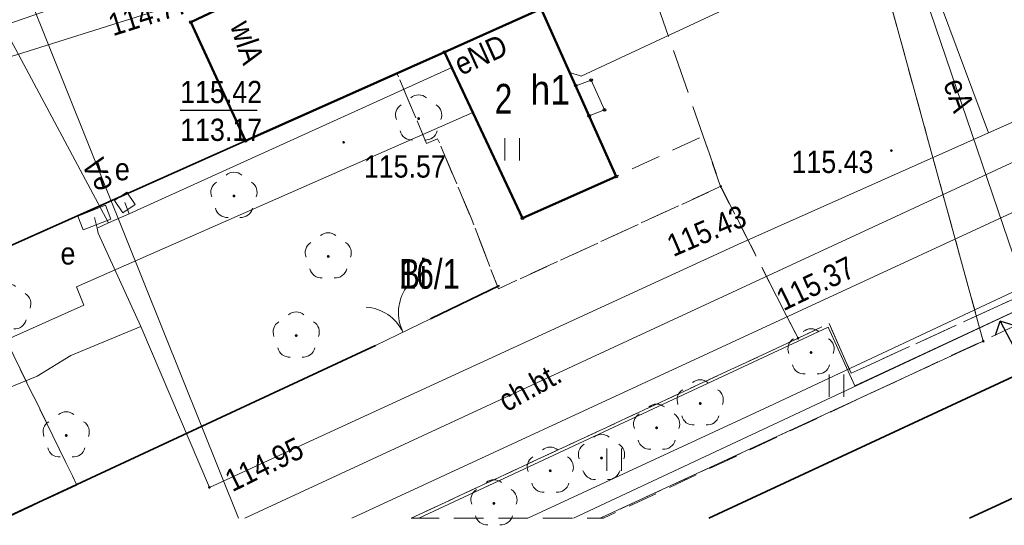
# Model space of a CAD drawing. Header units: metres. Extents: x 7495425 to 7495712, y 5787905 to 5788232.
# Tile 3 of 39: x 7495481 to 7495514, y 5787908 to 5787925. Entities that reach past the tile are written whole.
import ezdxf
from ezdxf.enums import TextEntityAlignment as Align

# ---------------------------------------------------------------- set-up
doc = ezdxf.new("R2010")
doc.units = ezdxf.units.M
for name, pattern in [('1.0_0.5', [1.5, 1, -0.5]), ('1.5_0.5', [2, 1.5, -0.5]), ('219-500', [0]), ('egug-500', [1, 0.5, -0.5]), ('otob_500', [0])]:
    doc.linetypes.add(name, pattern=pattern)
doc.layers.get('0').update_dxf_attribs({"color": 2, "lineweight": 5})
doc.styles.get("Standard").update_dxf_attribs({"font": 'Working1250', "width": 0.75})
doc.linetypes.add('902-500', pattern='A,3.75,0,[1,ksztalty.shx,S=0.5,R=0,X=0,Y=0],3.75', length=7.5)
doc.linetypes.add('otkb_500', pattern='A,1.75,0,[16,ksztalty.shx,S=1,R=0,X=0,Y=0],1.75', length=3.5)

# ---------------------------------------------------------------- blocks, each defined once
blk = doc.blocks.new('OP021')
at = {"linetype": 'Continuous', "lineweight": 13}
h = blk.add_hatch(color=0, dxfattribs=at)
edge = h.paths.add_edge_path()
edge.add_arc((0, 0), 0.05, 0, 360)
at = {"color": 0, "linetype": 'Continuous', "lineweight": 13}
for centre, start, end in [((0, 0.4), 49.272, 130.728), ((-0.38, 0.124), 121.308, 202.548), ((0.38, 0.124), 337.452, 58.692), ((-0.235, -0.324), 193.221, 274.871), ((0.235, -0.324), 265.129, 346.779)]:
    blk.add_arc(centre, 0.4, start, end, dxfattribs=at)
blk = doc.blocks.new('US18')
at = {"color": 0, "linetype": 'Continuous', "lineweight": 13}
for p, q in [((-0.5, -0.25), (-0.5, 0.25)), ((-0.5, 0.25), (0.5, 0.25)), ((0.5, -0.25), (0.5, 0.25)), ((-0.5, -0.25), (0.5, -0.25))]:
    blk.add_line(p, q, dxfattribs=at)
blk = doc.blocks.new('US22A')
at = {"color": 0, "linetype": 'Continuous', "lineweight": 0}
blk.add_lwpolyline([(-0.25, -0.25), (0.25, -0.25), (0.25, 0.25), (-0.25, 0.25)], close=True, dxfattribs=at)
blk = doc.blocks.new('PW01')
at = {"linetype": 'Continuous', "lineweight": 13}
h = blk.add_hatch(color=0, dxfattribs=at)
edge = h.paths.add_edge_path()
edge.add_arc((0, 0), 0.045, 0, 360)
blk = doc.blocks.new('SUPY')
at = {"color": 0, "linetype": 'Continuous'}
for p, q in [((-0.849, 3.396), (-0.495, 3.75)), ((-0.141, 3.396), (-0.495, 3.75)), ((-0.495, 3.75), (-0.495, 1.654)), ((-0.495, 1.654), (0, 2.15)), ((0, 0.25), (0, 2.15))]:
    blk.add_line(p, q, dxfattribs=at)
blk.add_circle((0, 0), 0.25, dxfattribs=at)
blk = doc.blocks.new('OK02')
at = {"color": 0, "linetype": 'Continuous', "lineweight": 0}
for centre, start, end in [((-1.5, 0), 0, 60), ((1.5, 0), 120, 180)]:
    blk.add_arc(centre, 1.5, start, end, dxfattribs=at)
blk = doc.blocks.new('TU04')
at = {"color": 0, "linetype": 'Continuous', "lineweight": 13}
for p, q in [((0, 0), (0, 0.75)), ((0.5, 0), (0.5, 0.75))]:
    blk.add_line(p, q, dxfattribs=at)
blk = doc.blocks.new('203')
at = {"linetype": 'Continuous', "lineweight": 0}
h = blk.add_hatch(color=0, dxfattribs=at)
edge = h.paths.add_edge_path()
edge.add_arc((0, 0), 0.045, 0, 360)
blk = doc.blocks.new('PUNKTBUD')
at = {"color": 0}
blk.add_circle((0, 0), 0.045, dxfattribs=at)

msp = doc.modelspace()

# ---------------------------------------------------------------- linework, layer by layer
at = {"layer": '218-kontur użytku gruntowego', "color": 3, "linetype": 'egug-500', "lineweight": 18, "flags": 128}
for points in [[(7495478.79, 5787916.4), (7495508.64, 5787929.72)], [(7495508.64, 5787929.72), (7495513.01, 5787913.8)], [(7495513.01, 5787913.8), (7495500.089, 5787907.83)]]:
    msp.add_lwpolyline(points, dxfattribs=at)
at = {"layer": '219-działka ewidencyjna', "color": 7, "linetype": '219-500', "lineweight": 18, "flags": 128}
for points in [[(7495508.64, 5787929.72), (7495478.79, 5787916.4)], [(7495508.64, 5787929.72), (7495513.01, 5787913.8)], [(7495500.09, 5787907.83), (7495513.01, 5787913.8)]]:
    msp.add_lwpolyline(points, dxfattribs=at)
at = {"layer": '312-budynek ewidencyjny', "color": 7, "linetype": 'CONTINUOUS', "lineweight": 50, "flags": 128}
for points in [[(7495486.28, 5787924.56), (7495496.09, 5787929.22)], [(7495498.1, 5787925.01), (7495494.83, 5787923.55)], [(7495494.83, 5787923.55), (7495498.1, 5787925.01)], [(7495498.1, 5787925.01), (7495500.62, 5787919.36)], [(7495488.12, 5787920.56), (7495486.28, 5787924.56)], [(7495494.83, 5787923.55), (7495488.12, 5787920.56)], [(7495497.46, 5787917.95), (7495494.83, 5787923.55)], [(7495500.62, 5787919.36), (7495497.46, 5787917.95)]]:
    msp.add_lwpolyline(points, dxfattribs=at)
at = {"layer": '352-schody', "color": 7, "linetype": 'CONTINUOUS', "lineweight": 18, "flags": 128}
msp.add_lwpolyline([(7495499.71, 5787921.4), (7495500.23, 5787921.6), (7495499.78, 5787922.61), (7495499.26, 5787922.42)], close=True, dxfattribs=at)
msp.add_lwpolyline([(7495499.71, 5787921.4), (7495500.23, 5787921.6), (7495499.78, 5787922.61), (7495499.26, 5787922.42)], close=True, dxfattribs=at)
at = {"layer": 'bariera ochronna', "color": 7, "linetype": 'otkb_500', "lineweight": 18, "flags": 128}
msp.add_lwpolyline([(7495572.94, 5787944.67), (7495549.1, 5787933.59), (7495519.86, 5787919.97), (7495520.84, 5787917.96), (7495508.68, 5787912.3), (7495507.78, 5787914.27), (7495493.971, 5787907.83)], dxfattribs=at)
at = {"layer": 'brama', "color": 7, "linetype": 'otob_500', "lineweight": 18, "flags": 128}
msp.add_lwpolyline([(7495492.5, 5787913.66), (7495494.36, 5787914.56)], dxfattribs=at)
at = {"layer": 'chodnik', "color": 7, "linetype": '1.0_0.5', "lineweight": 18, "flags": 128}
msp.add_lwpolyline([(7495492.77, 5787937.91), (7495493.62, 5787938.2), (7495494.47, 5787935.14), (7495493.35, 5787934.83), (7495494.16, 5787931.99), (7495493.09, 5787931.63), (7495493.19, 5787931.3), (7495480.13, 5787927.45), (7495480.07, 5787927.66), (7495479.25, 5787927.43), (7495479.58, 5787926.18), (7495478.87, 5787924.97), (7495475.08, 5787923.75), (7495470.8, 5787922.49), (7495470.48, 5787923.3), (7495468.79, 5787924.24), (7495469.42, 5787922.2), (7495463.81, 5787920.54), (7495461.48, 5787919.84), (7495460.82, 5787916.17), (7495463.11, 5787909.09), (7495466.13, 5787910.5), (7495463.84, 5787915.45), (7495476.56, 5787921.37), (7495478.79, 5787916.4), (7495488.12, 5787920.56), (7495486.28, 5787924.56), (7495490.01, 5787926.33), (7495489.5, 5787927.4), (7495491.13, 5787928.22), (7495491.74, 5787927.15), (7495493.13, 5787927.81), (7495492.72, 5787928.58), (7495493.8, 5787929.12), (7495494.08, 5787929.26), (7495494.5, 5787928.46), (7495496.09, 5787929.22), (7495498.1, 5787925.01), (7495501.54, 5787926.55), (7495502.45, 5787926.92), (7495501.75, 5787929.77), (7495501.49, 5787929.23), (7495500.92, 5787928.74), (7495499.93, 5787928.4), (7495499.16, 5787928.21), (7495498.3, 5787928.78), (7495497.9, 5787929.39), (7495497.67, 5787930.98), (7495498.21, 5787931.64), (7495498.72, 5787931.86), (7495499.33, 5787932.03), (7495499.93, 5787931.98), (7495501.04, 5787931.77), (7495501.35, 5787931.44), (7495498.72, 5787942.22), (7495496.92, 5787944.14), (7495495.52, 5787943.8), (7495495.16, 5787945.13), (7495495.81, 5787945.33), (7495493.5, 5787947.79), (7495493.01, 5787947.95), (7495493.08, 5787947.66), (7495494.28, 5787943.33), (7495491.44, 5787942.56), (7495492.36, 5787939.38)], close=True, dxfattribs=at)
for points in [[(7495480.026, 5787907.83), (7495482.43, 5787908.95), (7495478.79, 5787916.4), (7495488.12, 5787920.56), (7495493.23, 5787922.84), (7495494.23, 5787920.47), (7495494.6, 5787920.63), (7495495.73, 5787917.96), (7495496.65, 5787915.57), (7495504.15, 5787919.02), (7495506.76, 5787913.9)], [(7495506.76, 5787913.9), (7495493.708, 5787907.83)]]:
    msp.add_lwpolyline(points, dxfattribs=at)
at = {"layer": 'jezdnia', "color": 7, "linetype": '1.5_0.5', "lineweight": 18, "flags": 128}
msp.add_lwpolyline([(7495516.993, 5787907.83), (7495577.41, 5787935.84), (7495621.97, 5787955.17), (7495622.7, 5787957.11), (7495621.88, 5787957.17), (7495622.74, 5787958.25), (7495623.92, 5787959.91), (7495625.08, 5787962.66), (7495625.18, 5787963.45), (7495625.1, 5787965.33), (7495624.99, 5787965.57), (7495624.72, 5787966.24), (7495624.43, 5787966.65), (7495623.77, 5787967.13), (7495623.34, 5787967.39), (7495622.91, 5787967.64), (7495622.47, 5787967.87), (7495622.01, 5787968.09), (7495621.55, 5787968.28), (7495621.09, 5787968.46), (7495620.61, 5787968.62), (7495620.13, 5787968.76), (7495619.65, 5787968.88), (7495619.16, 5787968.98), (7495618.66, 5787969.06), (7495618.11, 5787969.12), (7495617.61, 5787969.16), (7495617.11, 5787969.18), (7495616.61, 5787969.18), (7495616.12, 5787969.16), (7495615.62, 5787969.11), (7495615.12, 5787969.05), (7495614.63, 5787968.97), (7495614.14, 5787968.87), (7495613.65, 5787968.75), (7495613.17, 5787968.61), (7495612.7, 5787968.45), (7495612.23, 5787968.27), (7495611.77, 5787968.07), (7495605.01, 5787964.89), (7495590.91, 5787958.43), (7495590.3, 5787958.31), (7495589.89, 5787958.25), (7495587.22, 5787958.52), (7495586.54, 5787958.5), (7495585.79, 5787958.24), (7495584.31, 5787957.57), (7495583.86, 5787957.22), (7495583.54, 5787956.85), (7495581.87, 5787954.59), (7495581.5, 5787954.18), (7495581.12, 5787953.89), (7495571.09, 5787949.16), (7495567.24, 5787947.37), (7495548.01, 5787938.3), (7495546.76, 5787941.04), (7495545.99, 5787941.51), (7495542.46, 5787939.85), (7495540.19, 5787938.92), (7495537.4, 5787937.62), (7495516.09, 5787927.62), (7495517.53, 5787924.34), (7495518.74, 5787922.24), (7495520.63, 5787918.24), (7495508.55, 5787912.72), (7495507.81, 5787914.4), (7495506.76, 5787913.9), (7495504.15, 5787919.02), (7495503.56, 5787920.72), (7495501.54, 5787926.55), (7495502.45, 5787926.92), (7495501.75, 5787929.77), (7495501.35, 5787931.44), (7495498.72, 5787942.22), (7495495.65, 5787953.62), (7495494.03, 5787959.63), (7495491.75, 5787968.1), (7495480.84, 5788008.64), (7495472.58, 5788039.32), (7495472.53, 5788039.43), (7495472.46, 5788039.54), (7495472.39, 5788039.64), (7495472.31, 5788039.73), (7495472.22, 5788039.82), (7495472.12, 5788039.9), (7495471.98, 5788039.99), (7495471.91, 5788040.03), (7495471.8, 5788040.08), (7495471.68, 5788040.12), (7495471.56, 5788040.16), (7495471.44, 5788040.18), (7495471.31, 5788040.19), (7495471.19, 5788040.19), (7495467.26, 5788039.27), (7495466.84, 5788040.73), (7495468.93, 5788041.25), (7495468.64, 5788042.36), (7495470.74, 5788042.89), (7495470.86, 5788042.98), (7495470.98, 5788043.07), (7495471.09, 5788043.18), (7495471.19, 5788043.29), (7495471.28, 5788043.41), (7495471.37, 5788043.53), (7495471.46, 5788043.7), (7495471.51, 5788043.8), (7495471.56, 5788043.94), (7495471.61, 5788044.08), (7495471.65, 5788044.23), (7495471.67, 5788044.38), (7495471.69, 5788044.53), (7495471.69, 5788044.68), (7495471.64, 5788045.06), (7495473.94, 5788045.63), (7495483.7, 5788009.44), (7495498.79, 5787953.5), (7495504.2, 5787933.47), (7495507, 5787928.99), (7495508.64, 5787929.72), (7495513.62, 5787932.05), (7495514.06, 5787932.23), (7495515.13, 5787932.72), (7495515.26, 5787932.44), (7495517.29, 5787933.38), (7495517.15, 5787933.66), (7495518.12, 5787934.11), (7495518.32, 5787933.74), (7495519.8, 5787934.38), (7495519.62, 5787934.8), (7495528.79, 5787939.05), (7495544.01, 5787946.16), (7495548.1, 5787948.01), (7495550.44, 5787949.14), (7495560.67, 5787953.86), (7495563.52, 5787955.35), (7495564.93, 5787952.29), (7495566.62, 5787953.04), (7495574.88, 5787956.77), (7495578.67, 5787958.57), (7495603.23, 5787970.26), (7495611.88, 5787974.15), (7495612.35, 5787974.32), (7495612.83, 5787974.48), (7495613.31, 5787974.62), (7495613.79, 5787974.74), (7495614.28, 5787974.84), (7495614.77, 5787974.92), (7495615.27, 5787974.98), (7495615.94, 5787975.04), (7495616.44, 5787975.06), (7495616.94, 5787975.06), (7495617.43, 5787975.04), (7495617.93, 5787975.01), (7495618.43, 5787974.95), (7495618.92, 5787974.88), (7495619.42, 5787974.79), (7495619.9, 5787974.67), (7495620.39, 5787974.54), (7495620.8, 5787974.42), (7495621.3, 5787974.38), (7495621.79, 5787974.47), (7495622.25, 5787974.67), (7495622.46, 5787974.82), (7495622.82, 5787975.17), (7495623.08, 5787975.59), (7495623.24, 5787976.06), (7495623.27, 5787976.68), (7495619.54, 5788002.91), (7495615.94, 5788030.64), (7495613.14, 5788051.68), (7495608.29, 5788089.6), (7495604.87, 5788114.3), (7495602.8, 5788128.28), (7495599.2, 5788149.68), (7495597.03, 5788151.15), (7495595.95, 5788151.95), (7495595.92, 5788152.57), (7495603.42, 5788153.72), (7495603.56, 5788152.84)], dxfattribs=at)
at = {"layer": 'ogrodzenie trwałe', "color": 7, "linetype": '902-500', "lineweight": 35, "flags": 128}
for points in [[(7495478.79, 5787916.4), (7495488.12, 5787920.56)], [(7495494.36, 5787914.56), (7495496.69, 5787915.68)], [(7495492.5, 5787913.66), (7495479.985, 5787907.83)]]:
    msp.add_lwpolyline(points, dxfattribs=at)
at = {"layer": 'przewód elektroenergetyczny podziemny', "color": 1, "linetype": 'CONTINUOUS', "lineweight": 18, "flags": 128}
for points in [[(7495499.189, 5787907.83), (7495514.63, 5787915.06), (7495524.36, 5787919.66), (7495541.74, 5787927.77), (7495553.89, 5787933.57), (7495567.19, 5787939.91), (7495568.82, 5787940.69), (7495578.29, 5787945.07), (7495581.97, 5787946.89), (7495583.37, 5787947.53)], [(7495483.02, 5787917.97), (7495483.11, 5787917.61), (7495483.15, 5787917.45), (7495484.59, 5787914.3), (7495486.9, 5787908.87), (7495504.73, 5787917.06), (7495513.19, 5787920.83), (7495523.31, 5787925.33), (7495536.92, 5787931.75), (7495540.62, 5787933.62), (7495547.12, 5787936.89), (7495555.89, 5787941.25), (7495561.66, 5787943.61)], [(7495479.63, 5787924.34), (7495499.05, 5787931.04)], [(7495513.19, 5787920.83), (7495510.54, 5787927.92), (7495510.15, 5787928.96), (7495511.12, 5787929.95), (7495510.91, 5787930.6)], [(7495479.85, 5787928.4), (7495479.49, 5787928.25), (7495478.67, 5787926.87), (7495480.2, 5787923.96), (7495483.5, 5787917.79)], [(7495487.883, 5787907.83), (7495479.56, 5787928.54), (7495479.78, 5787928.63)], [(7495514.37, 5787915.69), (7495510, 5787928.51)], [(7495499.06, 5787922.86), (7495499.44, 5787922.74), (7495510.54, 5787927.92)], [(7495495.08, 5787923.03), (7495484.2, 5787918.1), (7495483.5, 5787917.79), (7495483.11, 5787917.61)], [(7495495.79, 5787921.52), (7495482.42, 5787915.64), (7495482.67, 5787915.02), (7495478.36, 5787913.09), (7495478.23, 5787913.49), (7495470.23, 5787909.8), (7495469.86, 5787908.99), (7495467.286, 5787907.83)], [(7495484.05, 5787918.48), (7495484.2, 5787918.1)], [(7495484.59, 5787914.3), (7495482.23, 5787913.32), (7495481.09, 5787912.62), (7495478.11, 5787911.41), (7495470.42, 5787907.93), (7495470.2, 5787907.83)]]:
    msp.add_lwpolyline(points, dxfattribs=at)
at = {"layer": 'przewód gazowy', "color": 40, "linetype": 'CONTINUOUS', "lineweight": 18, "flags": 128}
for points in [[(7495488.101, 5787907.83), (7495519.45, 5787922.36), (7495546.94, 5787934.98), (7495547.41, 5787935.26), (7495566.02, 5787943.87)], [(7495460.47, 5787923.28), (7495458.38, 5787922.86), (7495460.16, 5787917.1), (7495487.07, 5787925.57), (7495486.14, 5787929.19), (7495486.13, 5787929.22)], [(7495526.86, 5787923.73), (7495520.08, 5787920.92), (7495517.28, 5787919.66), (7495491.711, 5787907.83)]]:
    msp.add_lwpolyline(points, dxfattribs=at)
at = {"layer": 'przewód telekomunikacyjny podziemny', "color": 30, "linetype": 'CONTINUOUS', "lineweight": 18, "flags": 128}
msp.add_lwpolyline([(7495623.97, 5787965.91), (7495622.34, 5787965.38), (7495615.2, 5787962), (7495608.04, 5787958.76), (7495589.57, 5787950.34), (7495581.09, 5787946.5), (7495566.98, 5787940.37), (7495549.03, 5787931.86), (7495542.07, 5787928.61), (7495524.59, 5787920.43), (7495505.78, 5787911.6), (7495497.641, 5787907.83)], dxfattribs=at)
at = {"layer": 'rzędna-Atr2', "color": 7, "flags": 128}
msp.add_lwpolyline([(7495485.917, 5787921.599), (7495488.51, 5787921.599)], dxfattribs=at)
at = {"layer": 'tor', "color": 7, "linetype": 'CONTINUOUS', "lineweight": 35, "flags": 128}
for points in [[(7495513.23, 5787912.24), (7495532.58, 5787921.22), (7495547.81, 5787928.3), (7495565.21, 5787936.38), (7495565.91, 5787936.71), (7495579.17, 5787942.85), (7495595.8, 5787950.62)], [(7495503.752, 5787907.83), (7495513.23, 5787912.24)], [(7495512.551, 5787907.83), (7495514.64, 5787908.8)]]:
    msp.add_lwpolyline(points, dxfattribs=at)
at = {"layer": 'trawnik', "color": 7, "linetype": '1.0_0.5', "lineweight": 18, "flags": 128}
for points in [[(7495493.23, 5787922.84), (7495494.83, 5787923.55), (7495497.46, 5787917.95), (7495500.62, 5787919.36), (7495503.56, 5787920.72), (7495504.15, 5787919.02), (7495496.65, 5787915.57), (7495495.73, 5787917.96), (7495494.6, 5787920.63), (7495494.23, 5787920.47)], [(7495520.99, 5787917.55), (7495500.2, 5787907.83), (7495493.71, 5787907.83), (7495506.76, 5787913.9), (7495507.81, 5787914.4), (7495508.55, 5787912.72), (7495520.63, 5787918.24)], [(7495482.43, 5787908.95), (7495480.03, 5787907.83), (7495479.37, 5787907.83), (7495477.98, 5787910.81), (7495480.23, 5787911.91), (7495478.68, 5787915.65), (7495472.98, 5787913.03), (7495474.79, 5787909.37), (7495476.06, 5787909.95), (7495477.1, 5787907.83), (7495473.65, 5787907.83), (7495471.43, 5787912.46), (7495465.84, 5787909.96), (7495466.13, 5787910.5), (7495478.79, 5787916.4)]]:
    msp.add_lwpolyline(points, close=True, dxfattribs=at)

# ---------------------------------------------------------------- block references
at = {"layer": '203-punkt graniczny', "color": 7, "linetype": 'CONTINUOUS', "lineweight": 18}
msp.add_blockref('203', (7495513.01, 5787913.8), dxfattribs=at)
at = {"layer": 'brama', "color": 7, "linetype": 'CONTINUOUS', "lineweight": 18, "rotation": 25.821}
msp.add_blockref('OK02', (7495493.43, 5787914.11), dxfattribs=at)
at = {"layer": 'drzewo liściaste', "color": 94, "linetype": 'CONTINUOUS', "lineweight": 18}
for p in [(7495493.96, 5787921.31), (7495487.73, 5787918.7), (7495490.91, 5787916.66), (7495480.1, 5787914.94), (7495489.83, 5787913.99), (7495507.2, 5787913.42), (7495503.46, 5787911.7), (7495482.07, 5787910.62), (7495501.99, 5787910.88), (7495500.13, 5787909.86), (7495498.4, 5787909.43), (7495496.5, 5787908.33)]:
    msp.add_blockref('OP021', p, dxfattribs=at)
at = {"layer": 'pikieta sztuczna', "color": 7, "linetype": 'CONTINUOUS', "lineweight": 13}
for p in [(7495491.43, 5787920.51), (7495509.91, 5787920.23), (7495504.15, 5787919.02), (7495506.76, 5787913.9)]:
    msp.add_blockref('PW01', p, dxfattribs=at)
at = {"layer": 'Punkt budynku', "color": 5, "linetype": 'CONTINUOUS', "lineweight": 18}
for p in [(7495486.28, 5787924.56), (7495494.83, 5787923.55), (7495499.26, 5787922.42), (7495499.78, 5787922.61), (7495499.71, 5787921.4), (7495500.23, 5787921.6), (7495488.12, 5787920.56), (7495500.62, 5787919.36), (7495497.46, 5787917.95)]:
    msp.add_blockref('PUNKTBUD', p, dxfattribs=at)
at = {"layer": 'rzędna', "color": 1, "linetype": 'CONTINUOUS', "lineweight": 18, "rotation": 179.909}
msp.add_blockref('PW01', (7495486.9, 5787908.87), dxfattribs=at)
at = {"layer": 'szafa elektroenergetyczna lub kontener', "color": 1, "linetype": 'CONTINUOUS', "lineweight": 18, "rotation": 201.393}
msp.add_blockref('US18', (7495483.02, 5787917.97), dxfattribs=at)
at = {"layer": 'słup trakcyjny', "color": 7, "linetype": 'CONTINUOUS', "lineweight": 18, "rotation": 27.749}
msp.add_blockref('SUPY', (7495515.76, 5787911.39), dxfattribs=at)
at = {"layer": 'trawnik', "color": 7, "linetype": 'CONTINUOUS', "lineweight": 18}
for p in [(7495496.867, 5787919.895), (7495496.867, 5787919.895), (7495507.809, 5787911.929), (7495500.309, 5787909.429)]:
    msp.add_blockref('TU04', p, dxfattribs=at)
at = {"layer": 'właz do komory lub kanału - kwadratowy', "color": 7, "linetype": 'CONTINUOUS', "lineweight": 18, "rotation": 124.365}
msp.add_blockref('US22A', (7495484.05, 5787918.48), dxfattribs=at)

# ---------------------------------------------------------------- texts
at = {"layer": '210-oznaczenie konturu użytku gruntowego', "color": 3, "linetype": 'CONTINUOUS', "lineweight": 18, "width": 0.79}
msp.add_text('Bi', height=1, dxfattribs=at).set_placement((7495493.3, 5787915.57))
at = {"layer": '211-numer działki ewidencyjnej', "color": 7, "linetype": 'CONTINUOUS', "lineweight": 18, "width": 0.79}
msp.add_text('16/1', height=1, dxfattribs=at).set_placement((7495493.3, 5787915.57))
at = {"layer": '312-oznaczenie budynku ewidencyjnego', "color": 7, "linetype": 'CONTINUOUS', "lineweight": 18, "width": 0.79}
msp.add_text('2', height=1, dxfattribs=at).set_placement((7495496.53, 5787921.48))
at = {"layer": '312-oznaczenie budynku ewidencyjnego-Atr117', "color": 7, "width": 0.9}
msp.add_text('h1', height=1, dxfattribs=at).set_placement((7495497.73, 5787921.48), align=Align.BOTTOM_LEFT)
at = {"layer": 'chodnik-Atr17', "color": 7, "width": 0.9}
msp.add_text('ch.bt.', height=0.75, rotation=28.968, dxfattribs=at).set_placement((7495497.71, 5787912.26), align=Align.MIDDLE_CENTER)
msp.add_text('ch.bt.', height=0.75, rotation=28.968, dxfattribs=at).set_placement((7495497.71, 5787912.26), align=Align.MIDDLE_CENTER)
msp.add_text('ch.bt.', height=0.75, rotation=28.968, dxfattribs=at).set_placement((7495497.71, 5787912.26), align=Align.MIDDLE_CENTER)
msp.add_text('ch.bt.', height=0.75, rotation=28.968, dxfattribs=at).set_placement((7495497.71, 5787912.26), align=Align.MIDDLE_CENTER)
msp.add_text('ch.bt.', height=0.75, rotation=28.968, dxfattribs=at).set_placement((7495497.71, 5787912.26), align=Align.MIDDLE_CENTER)
at = {"layer": 'pikieta sztuczna-Atr2', "color": 7, "width": 0.9}
msp.add_text('115.57', height=0.75, dxfattribs=at).set_placement((7495492.113, 5787919.694), align=Align.MIDDLE_LEFT)
msp.add_text('115.43', height=0.75, dxfattribs=at).set_placement((7495509.303, 5787920.224), align=Align.TOP_RIGHT)
for s, rotation, p in [('115.43', 23.256, (7495502.551, 5787916.636)), ('115.37', 25.942, (7495506.271, 5787914.807))]:
    msp.add_text(s, height=0.75, rotation=rotation, dxfattribs=at).set_placement(p)
at = {"layer": 'przewód elektroenergetyczny podziemny-Atr1', "color": 1, "width": 0.9}
for s, rotation, p in [('eND', 24.35, (7495496.055, 5787923.465)), ('eA', 289.777, (7495512.188, 5787922.103)), ('eA', 107.301, (7495483.127, 5787919.41))]:
    msp.add_text(s, height=0.75, rotation=rotation, dxfattribs=at).set_placement(p, align=Align.MIDDLE_CENTER)
at = {"layer": 'przewód wodociągowy-Atr1', "color": 5, "width": 0.9}
msp.add_text('wlA', height=0.75, rotation=288.28, dxfattribs=at).set_placement((7495487.591, 5787924.452))
at = {"layer": 'rzędna-Atr2', "color": 40, "width": 0.9}
msp.add_text('114.77', height=0.75, rotation=17.554, dxfattribs=at).set_placement((7495486.166, 5787925.276), align=Align.MIDDLE_RIGHT)
at = {"layer": 'rzędna-Atr2', "color": 34, "width": 0.9}
msp.add_text('115.42', height=0.75, dxfattribs=at).set_placement((7495485.917, 5787921.607), align=Align.BOTTOM_LEFT)
at = {"layer": 'rzędna-Atr2', "color": 1, "width": 0.9}
msp.add_text('114.95', height=0.75, rotation=26.2, dxfattribs=at).set_placement((7495487.509, 5787909.038), align=Align.MIDDLE_LEFT)
at = {"layer": 'rzędna-Atr3', "color": 34, "width": 0.9}
msp.add_text('113.17', height=0.75, dxfattribs=at).set_placement((7495485.917, 5787920.332), align=Align.BOTTOM_LEFT)
at = {"layer": 'szafa elektroenergetyczna lub kontener-Atr17', "color": 1, "width": 0.9}
msp.add_text('e', height=0.75, dxfattribs=at).set_placement((7495481.879, 5787916.761), align=Align.MIDDLE_LEFT)
at = {"layer": 'właz do komory lub kanału - kwadratowy-Atr17', "color": 7, "width": 0.9}
msp.add_text('e', height=0.75, dxfattribs=at).set_placement((7495483.713, 5787919.603), align=Align.MIDDLE_LEFT)

doc.saveas('drawing.dxf')
